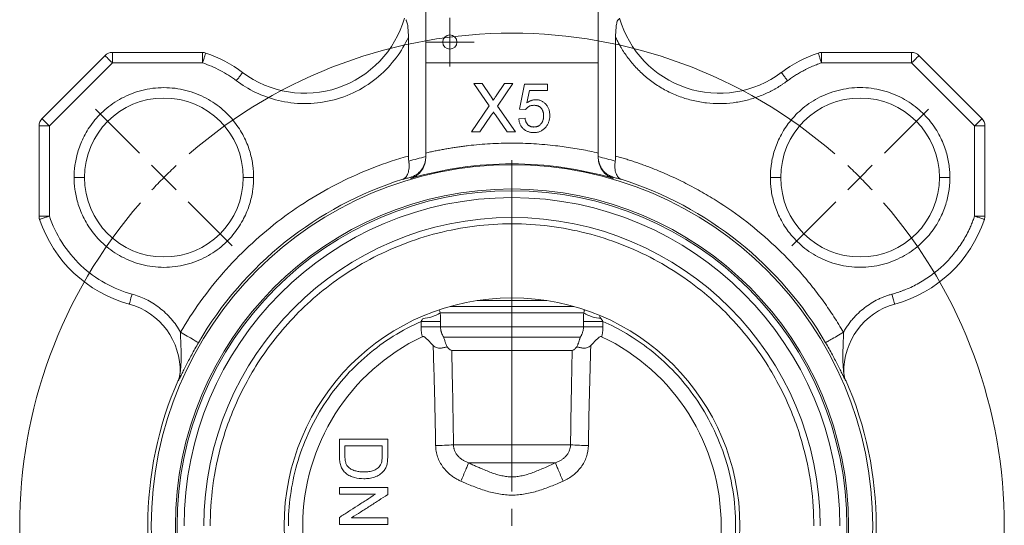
# Model space of a CAD drawing. Header units: millimetres. Extents: x -1 to 774, y -144 to 719.
# Tile 11 of 38: x 94 to 236, y 306 to 380. Entities that reach past the tile are written whole.
import ezdxf

# ---------------------------------------------------------------- set-up
doc = ezdxf.new("R2010")
doc.units = ezdxf.units.MM

# ---------------------------------------------------------------- blocks, each defined once
blk = doc.blocks.new('SW_CENTERMARKSYMBOL_1')
at = {"color": 0, "linetype": 'Continuous', "lineweight": 0}
for p, q in [((0, 2.5), (0, 3.525)), ((0, 0), (0, 2.5)), ((-2.5, 0), (-3.525, 0)), ((0, 0), (-2.5, 0)), ((0, 0), (0, -2.5)), ((0, 0), (2.5, 0)), ((2.5, 0), (3.525, 0)), ((0, -2.5), (0, -3.525))]:
    blk.add_line(p, q, dxfattribs=at)
blk = doc.blocks.new('SW_CENTERMARKSYMBOL_2')
at = {"color": 0, "linetype": 'Continuous', "lineweight": 0}
for p, q in [((-3.54, 3.54), (-9.9, 9.9)), ((104.37, 3.54), (110.73, 9.9)), ((0, 0), (-1.77, 1.77)), ((50.42, -45.42), (50.42, 2.5)), ((100.83, 0), (102.6, 1.77)), ((0, 0), (1.77, -1.77)), ((100.83, 0), (99.07, -1.77)), ((3.54, -3.54), (9.9, -9.9)), ((97.3, -3.54), (90.93, -9.9)), ((50.42, -50.42), (50.42, -47.92))]:
    blk.add_line(p, q, dxfattribs=at)
for start, end in [(49.0179, 130.9821), (132.991, 135), (45, 47.009), (135, 137.009), (42.991, 45), (139.0179, 220.9821), (319.0179, 40.9821)]:
    blk.add_arc((50.42, -50.42), 71.3, start, end, dxfattribs=at)

msp = doc.modelspace()

# ---------------------------------------------------------------- linework, layer by layer
at = {"color": 7, "linetype": 'Continuous', "lineweight": 15}
for p, q in [((152.47, 373.29), (152.47, 434.29)), ((177.47, 434.29), (177.47, 373.29)), ((149.97, 359.81), (149.97, 377.02)), ((179.97, 377.02), (179.97, 359.81)), ((96.91, 365.23), (106.03, 374.35)), ((107.09, 373.29), (107.09, 374.79)), ((107.09, 374.79), (120.14, 374.79)), ((120.14, 374.79), (120.14, 373.29)), ((209.8, 373.29), (209.8, 374.79)), ((209.8, 374.79), (222.85, 374.79)), ((222.85, 374.79), (222.85, 373.29)), ((223.91, 374.35), (233.03, 365.23)), ((97.97, 364.17), (107.09, 373.29)), ((107.09, 373.29), (120.14, 373.29)), ((177.47, 373.29), (152.47, 373.29)), ((152.47, 373.29), (152.47, 360.24)), ((177.47, 360.24), (177.47, 373.29)), ((222.85, 373.29), (209.8, 373.29)), ((231.97, 364.17), (222.85, 373.29)), ((159.45, 370.29), (160.64, 370.29)), ((161.68, 367.05), (159.45, 370.29)), ((160.64, 370.29), (161.86, 368.51)), ((162.68, 368.51), (163.9, 370.29)), ((165.1, 370.29), (162.88, 367.04)), ((163.9, 370.29), (165.1, 370.29)), ((166.05, 366.61), (166.77, 370.2)), ((166.77, 370.2), (170.09, 370.2)), ((170.09, 370.2), (170.09, 369.3)), ((167.5, 369.3), (167.14, 367.49)), ((170.09, 369.3), (167.5, 369.3)), ((159.09, 363.29), (161.68, 367.05)), ((162.88, 367.04), (165.46, 363.29)), ((166.95, 366.52), (166.05, 366.61)), ((161.95, 365.7), (160.3, 363.29)), ((164.27, 363.29), (162.57, 365.76)), ((165.96, 365.17), (166.86, 365.26)), ((96.47, 364.17), (97.97, 364.17)), ((96.47, 351.11), (96.47, 364.17)), ((97.97, 351.11), (97.97, 364.17)), ((231.97, 351.11), (231.97, 364.17)), ((231.97, 364.17), (233.47, 364.17)), ((233.47, 364.17), (233.47, 351.11)), ((160.3, 363.29), (159.09, 363.29)), ((165.46, 363.29), (164.27, 363.29)), ((150.31, 356.58), (150.31, 356.74)), ((179.63, 356.74), (179.63, 356.58)), ((97.97, 351.11), (96.47, 351.11)), ((233.47, 351.11), (231.97, 351.11)), ((169.97, 338.91), (159.97, 338.91)), ((154.58, 337.11), (175.37, 337.11)), ((151.8, 335.88), (151.8, 335.09)), ((154.62, 335.88), (151.8, 335.88)), ((154.62, 335.09), (154.62, 335.88)), ((175.32, 335.88), (175.32, 335.09)), ((178.14, 335.88), (175.32, 335.88)), ((178.14, 335.09), (178.14, 335.88)), ((151.8, 335.09), (154.62, 335.09)), ((175.32, 335.09), (154.62, 335.09)), ((155.08, 333.59), (174.86, 333.59)), ((173.69, 331.69), (156.25, 331.69)), ((116.9, 328.42), (116.9, 328.38)), ((213.04, 328.38), (213.04, 328.42)), ((173.45, 318.02), (156.5, 318.02)), ((158.68, 315.42), (171.26, 315.42)), ((139.97, 311.86), (139.97, 310.88)), ((146.97, 310.82), (146.97, 311.86)), ((139.97, 307.52), (139.97, 306.48)), ((146.97, 306.48), (146.97, 307.47))]:
    msp.add_line(p, q, dxfattribs=at)
at = {"color": 8, "linetype": 'Continuous', "lineweight": 15}
for p, q in [((156.04, 338.06), (173.9, 338.06)), ((177.64, 336.6), (177.86, 336.32))]:
    msp.add_line(p, q, dxfattribs=at)
at = {"color": 7, "linetype": 'Continuous', "lineweight": 15, "flags": 128}
for points in [[(106.03, 374.35), (106.05, 374.33), (106.11, 374.27), (106.21, 374.17), (106.34, 374.04), (106.5, 373.88), (106.69, 373.69), (106.89, 373.49), (107.09, 373.29)], [(222.85, 373.29), (223.06, 373.49), (223.26, 373.69), (223.44, 373.88), (223.6, 374.04), (223.73, 374.17), (223.83, 374.27), (223.89, 374.33), (223.91, 374.35)], [(97.97, 364.17), (97.76, 364.37), (97.57, 364.57), (97.38, 364.75), (97.22, 364.92), (97.09, 365.05), (96.99, 365.15), (96.93, 365.21), (96.91, 365.23)], [(233.03, 365.23), (233.01, 365.21), (232.95, 365.15), (232.85, 365.05), (232.72, 364.92), (232.56, 364.75), (232.38, 364.57), (232.18, 364.37), (231.97, 364.17)], [(109.94, 339.82), (109.86, 339.54), (109.79, 339.27), (109.72, 339.02), (109.66, 338.8), (109.61, 338.62), (109.57, 338.49), (109.55, 338.4), (109.54, 338.38)], [(220, 339.82), (220.08, 339.54), (220.15, 339.27), (220.22, 339.02), (220.28, 338.8), (220.33, 338.62), (220.37, 338.49), (220.39, 338.4), (220.4, 338.38)], [(119.56, 332.8), (119.5, 332.83), (119.34, 332.92), (119.1, 333.06), (118.78, 333.25), (118.39, 333.48), (117.94, 333.74), (117.46, 334.02), (116.96, 334.31)]]:
    msp.add_lwpolyline(points, dxfattribs=at)
at = {"color": 7, "linetype": 'Continuous', "lineweight": 15}
for centre, radius in [((155.97, 376.29), 1.03), ((164.97, 306.29), 52.25), ((164.97, 306.29), 48.75), ((164.97, 306.29), 48.5), ((164.97, 306.29), 33)]:
    msp.add_circle(centre, radius, dxfattribs=at)
for centre, radius, start, end in [((134.97, 383.89), 15, 233.0949, 344.0657), ((194.97, 383.89), 15, 195.9343, 306.9051), ((107.09, 373.29), 1.5, 90, 135), ((120.14, 373.29), 1.5, 71.3727, 90), ((114.55, 356.7), 19, 53.0949, 71.3727), ((215.39, 356.7), 19, 108.6273, 126.9051), ((209.8, 373.29), 1.5, 90, 108.6273), ((222.85, 373.29), 1.5, 45, 90), ((114.55, 356.7), 11.5, 0, 180), ((215.39, 356.7), 11.5, 0, 180), ((97.97, 364.17), 1.5, 135, 180), ((231.97, 364.17), 1.5, 0, 45), ((164.97, 306.29), 52.38, 73.7471, 106.2529), ((114.55, 356.7), 11.5, 180, 0), ((215.39, 356.7), 11.5, 180, 0), ((164.97, 306.29), 52.59, 107.5184, 149.7287), ((164.97, 306.29), 52.59, 30.2713, 72.4816), ((164.97, 306.29), 47.5, 0, 180), ((97.97, 351.11), 1.5, 180, 198.6273), ((164.97, 306.29), 44.63, 0, 180), ((231.97, 351.11), 1.5, 341.3727, 360), ((114.55, 356.7), 19, 198.6273, 254.7113), ((215.39, 356.7), 19, 285.2887, 341.3727), ((106.91, 328.73), 10, 358.0186, 74.7113), ((223.04, 328.73), 10, 105.2887, 181.9814), ((151.81, 341.52), 5.21, 273.0208, 302.106), ((178.14, 341.52), 5.21, 237.894, 266.9792), ((164.97, 306.29), 30.3, 115.3779, 244.6221), ((164.97, 306.29), 30.3, 295.3779, 64.6221), ((113.91, 328.49), 2.99, 336.4323, 358.0173), ((164.97, 306.29), 52.75, 156.3419, 203.6581), ((164.97, 306.29), 52.75, 336.3419, 23.6581), ((153.36, 368.21), 50.29, 270.6271, 273.576), ((176.58, 368.21), 50.29, 266.4239, 269.373)]:
    msp.add_arc(centre, radius, start, end, dxfattribs=at)
for points, knots in [([(149.97, 377.02), (149.97, 377.47), (149.95, 377.92), (149.88, 378.59), (149.85, 378.81), (149.78, 379.13), (149.75, 379.23), (149.68, 379.41), (149.64, 379.49), (149.59, 379.53)], [0, 0, 0, 0, 0.5, 0.5, 0.75, 0.75, 0.875, 0.875, 1, 1, 1, 1]), ([(180.36, 379.53), (180.3, 379.49), (180.26, 379.41), (180.19, 379.22), (180.16, 379.12), (180.09, 378.81), (180.06, 378.59), (179.99, 377.92), (179.97, 377.47), (179.97, 377.02)], [0, 0, 0, 0, 0.125, 0.125, 0.25, 0.25, 0.5, 0.5, 1, 1, 1, 1]), ([(180.55, 379.77), (180.55, 379.77), (180.55, 379.75), (180.55, 379.72), (180.53, 379.69), (180.5, 379.65), (180.45, 379.6), (180.39, 379.55), (180.36, 379.53)], [0, 0, 0, 0, 0.110063, 0.250064, 0.416898, 0.499965, 0.770614, 1, 1, 1, 1]), ([(149.97, 377.02), (149.51, 376.01), (148.92, 374.99), (147.48, 373.07), (146.63, 372.15), (144.69, 370.5), (143.6, 369.77), (141.26, 368.58), (140.01, 368.12), (137.45, 367.53), (136.14, 367.38), (133.58, 367.4), (132.32, 367.56), (129.96, 368.12), (128.85, 368.53), (126.81, 369.51), (125.89, 370.08), (125.06, 370.7)], [0, 0, 0, 0, 0.125, 0.125, 0.25, 0.25, 0.375, 0.375, 0.5, 0.5, 0.625, 0.625, 0.75, 0.75, 0.875, 0.875, 1, 1, 1, 1]), ([(204.88, 370.7), (204.77, 370.62), (204.55, 370.46), (204.22, 370.23), (203.88, 370), (203.54, 369.79), (203.19, 369.58), (202.84, 369.39), (202.48, 369.2), (201.98, 368.95), (201.33, 368.66), (200.51, 368.34), (199.67, 368.07), (198.5, 367.75), (196.97, 367.48), (195.07, 367.35), (193.14, 367.45), (191.2, 367.79), (189.31, 368.35), (187.5, 369.14), (185.81, 370.12), (184.27, 371.28), (183.13, 372.38), (182.3, 373.3), (181.74, 374.02), (181.23, 374.75), (180.81, 375.41), (180.48, 376), (180.21, 376.5), (180.05, 376.85), (179.97, 377.02)], [0, 0, 0, 0, 0.01378, 0.027536, 0.041276, 0.055009, 0.068741, 0.082483, 0.096242, 0.110026, 0.139361, 0.168714, 0.199164, 0.229632, 0.292505, 0.35704, 0.422863, 0.489547, 0.556631, 0.623637, 0.690091, 0.75554, 0.819573, 0.850707, 0.881859, 0.911959, 0.942076, 0.961384, 0.980684, 1, 1, 1, 1]), ([(120.14, 373.29), (120.2, 373.45), (120.26, 373.64), (120.38, 373.99), (120.44, 374.15), (120.53, 374.43), (120.57, 374.54), (120.61, 374.68), (120.62, 374.71), (120.62, 374.71)], [0, 0, 0, 0, 0.25, 0.25, 0.5, 0.5, 0.75, 0.75, 1, 1, 1, 1]), ([(209.32, 374.71), (209.32, 374.71), (209.33, 374.68), (209.38, 374.54), (209.41, 374.43), (209.51, 374.15), (209.56, 373.99), (209.68, 373.64), (209.74, 373.45), (209.8, 373.29)], [0, 0, 0, 0, 0.25, 0.25, 0.5, 0.5, 0.75, 0.75, 1, 1, 1, 1]), ([(125.06, 370.7), (124.32, 371.25), (123.53, 371.75), (121.88, 372.62), (121.02, 372.99), (120.14, 373.29)], [0, 0, 0, 0, 0.5, 0.5, 1, 1, 1, 1]), ([(209.8, 373.29), (209.67, 373.24), (209.42, 373.16), (209.05, 373.02), (208.68, 372.87), (208.31, 372.71), (207.95, 372.55), (207.59, 372.37), (207.15, 372.14), (206.62, 371.86), (206.03, 371.49), (205.44, 371.11), (205.07, 370.83), (204.88, 370.7)], [0, 0, 0, 0, 0.0715119, 0.1429347, 0.2143055, 0.2856613, 0.3570394, 0.4284769, 0.500011, 0.6250909, 0.7499829, 0.8748862, 1, 1, 1, 1]), ([(125.06, 370.7), (125.17, 370.84), (125.28, 370.99), (125.51, 371.29), (125.61, 371.43), (125.79, 371.66), (125.86, 371.75), (125.94, 371.87), (125.96, 371.9), (125.96, 371.9)], [0, 0, 0, 0, 0.25, 0.25, 0.5, 0.5, 0.75, 0.75, 1, 1, 1, 1]), ([(203.98, 371.9), (203.98, 371.9), (204, 371.87), (204.09, 371.75), (204.15, 371.66), (204.33, 371.43), (204.44, 371.29), (204.66, 370.99), (204.77, 370.84), (204.88, 370.7)], [0, 0, 0, 0, 0.25, 0.25, 0.5, 0.5, 0.75, 0.75, 1, 1, 1, 1]), ([(101.55, 356.7), (101.55, 357.25), (101.59, 357.82), (101.75, 359.04), (101.88, 359.68), (102.27, 361.01), (102.53, 361.7), (103.21, 363.1), (103.63, 363.81), (104.67, 365.2), (105.29, 365.87), (106.72, 367.12), (107.54, 367.69), (109.34, 368.65), (110.32, 369.04), (112.39, 369.57), (113.47, 369.7), (115.64, 369.7), (116.72, 369.57), (118.79, 369.04), (119.77, 368.65), (121.57, 367.69), (122.39, 367.12), (123.82, 365.87), (124.43, 365.2), (125.47, 363.81), (125.9, 363.1), (126.58, 361.7), (126.84, 361.01), (127.23, 359.68), (127.36, 359.04), (127.52, 357.82), (127.55, 357.25), (127.55, 356.7)], [0, 0, 0, 0, 0.0625, 0.0625, 0.125, 0.125, 0.1875, 0.1875, 0.25, 0.25, 0.3125, 0.3125, 0.375, 0.375, 0.4375, 0.4375, 0.5, 0.5, 0.5625, 0.5625, 0.625, 0.625, 0.6875, 0.6875, 0.75, 0.75, 0.8125, 0.8125, 0.875, 0.875, 0.9375, 0.9375, 1, 1, 1, 1]), ([(202.39, 356.7), (202.39, 356.82), (202.39, 357.05), (202.41, 357.4), (202.43, 357.74), (202.46, 358.09), (202.53, 358.64), (202.66, 359.4), (202.91, 360.39), (203.25, 361.39), (203.87, 362.82), (204.97, 364.62), (206.49, 366.26), (207.98, 367.42), (209.27, 368.21), (210.68, 368.85), (212.19, 369.34), (213.77, 369.64), (215.39, 369.74), (217.01, 369.64), (218.59, 369.34), (220.1, 368.85), (221.51, 368.21), (222.79, 367.42), (224.29, 366.26), (225.81, 364.62), (226.91, 362.82), (227.53, 361.39), (227.87, 360.39), (228.12, 359.4), (228.26, 358.56), (228.34, 357.86), (228.38, 357.28), (228.39, 356.9), (228.39, 356.7)], [0, 0, 0, 0, 0.008486, 0.016964, 0.02544, 0.03392, 0.04241, 0.066394, 0.090391, 0.117422, 0.144466, 0.204869, 0.271564, 0.30715, 0.344022, 0.38199, 0.420825, 0.46026, 0.500001, 0.539743, 0.579177, 0.618012, 0.65598, 0.692852, 0.728438, 0.795133, 0.855536, 0.882568, 0.909612, 0.933596, 0.957593, 0.97173, 0.985857, 1, 1, 1, 1]), ([(161.86, 368.51), (161.89, 368.47), (161.95, 368.39), (162.02, 368.27), (162.09, 368.16), (162.14, 368.07), (162.18, 368), (162.21, 367.94), (162.22, 367.89), (162.22, 367.86), (162.22, 367.85)], [0, 0, 0, 0, 0.209538, 0.393206, 0.554151, 0.689382, 0.80228, 0.889952, 0.956059, 1, 1, 1, 1]), ([(162.22, 367.85), (162.25, 367.89), (162.32, 367.99), (162.42, 368.14), (162.55, 368.32), (162.63, 368.45), (162.68, 368.51)], [0, 0, 0, 0, 0.195959, 0.429465, 0.696675, 1, 1, 1, 1]), ([(167.14, 367.49), (167.19, 367.52), (167.29, 367.6), (167.44, 367.69), (167.6, 367.77), (167.75, 367.84), (167.91, 367.89), (168.07, 367.93), (168.23, 367.95), (168.34, 367.95), (168.39, 367.95)], [0, 0, 0, 0, 0.136729, 0.268515, 0.395529, 0.52, 0.640496, 0.761236, 0.880107, 1, 1, 1, 1]), ([(168.39, 367.95), (168.46, 367.95), (168.6, 367.95), (168.81, 367.92), (169, 367.87), (169.19, 367.8), (169.37, 367.71), (169.54, 367.6), (169.7, 367.47), (169.85, 367.32), (169.99, 367.16), (170.12, 366.98), (170.22, 366.79), (170.3, 366.59), (170.37, 366.38), (170.41, 366.16), (170.44, 365.93), (170.44, 365.77), (170.45, 365.69)], [0, 0, 0, 0, 0.061997, 0.122088, 0.181375, 0.239508, 0.297836, 0.35688, 0.417282, 0.47964, 0.5425, 0.604962, 0.666991, 0.730216, 0.794173, 0.860458, 0.928578, 1, 1, 1, 1]), ([(168.14, 367.15), (168.07, 367.14), (167.94, 367.14), (167.75, 367.11), (167.57, 367.05), (167.42, 366.97), (167.28, 366.88), (167.15, 366.77), (167.04, 366.65), (166.98, 366.56), (166.95, 366.52)], [0, 0, 0, 0, 0.14786, 0.283561, 0.412369, 0.534236, 0.652692, 0.768663, 0.883652, 1, 1, 1, 1]), ([(169.55, 365.63), (169.55, 365.69), (169.55, 365.8), (169.53, 365.96), (169.5, 366.12), (169.46, 366.26), (169.41, 366.39), (169.35, 366.52), (169.28, 366.63), (169.2, 366.74), (169.1, 366.84), (169, 366.92), (168.88, 366.99), (168.75, 367.05), (168.62, 367.09), (168.47, 367.12), (168.31, 367.14), (168.2, 367.14), (168.14, 367.15)], [0, 0, 0, 0, 0.072866, 0.141887, 0.207453, 0.270438, 0.331641, 0.390108, 0.448069, 0.505503, 0.562488, 0.619084, 0.676416, 0.735452, 0.796241, 0.860406, 0.928305, 1, 1, 1, 1]), ([(161.95, 365.7), (161.97, 365.72), (162.01, 365.79), (162.09, 365.9), (162.18, 366.03), (162.24, 366.12), (162.28, 366.18)], [0, 0, 0, 0, 0.174779, 0.398246, 0.673111, 1, 1, 1, 1]), ([(162.28, 366.18), (162.33, 366.11), (162.42, 365.97), (162.52, 365.83), (162.57, 365.76)], [0, 0, 0, 0, 0.494218, 1, 1, 1, 1]), ([(168.13, 363.2), (168.06, 363.2), (167.91, 363.2), (167.7, 363.23), (167.49, 363.27), (167.3, 363.33), (167.11, 363.4), (166.94, 363.5), (166.77, 363.61), (166.62, 363.73), (166.49, 363.88), (166.36, 364.03), (166.25, 364.19), (166.16, 364.37), (166.09, 364.55), (166.03, 364.75), (165.98, 364.96), (165.97, 365.1), (165.96, 365.17)], [0, 0, 0, 0, 0.069298, 0.135561, 0.199671, 0.261716, 0.322662, 0.382907, 0.443032, 0.503501, 0.563724, 0.62398, 0.683629, 0.743848, 0.805192, 0.867649, 0.932778, 1, 1, 1, 1]), ([(166.86, 365.26), (166.87, 365.21), (166.88, 365.11), (166.92, 364.97), (166.96, 364.84), (167.01, 364.71), (167.06, 364.6), (167.13, 364.5), (167.2, 364.4), (167.27, 364.32), (167.36, 364.24), (167.45, 364.18), (167.55, 364.13), (167.66, 364.08), (167.77, 364.05), (167.89, 364.02), (168.01, 364.01), (168.1, 364.01), (168.14, 364)], [0, 0, 0, 0, 0.077361, 0.15048, 0.219977, 0.286681, 0.349678, 0.41068, 0.469427, 0.526756, 0.583142, 0.638824, 0.695263, 0.752696, 0.810849, 0.871356, 0.934436, 1, 1, 1, 1]), ([(168.14, 364), (168.19, 364.01), (168.3, 364.01), (168.45, 364.03), (168.59, 364.07), (168.73, 364.11), (168.85, 364.18), (168.97, 364.25), (169.08, 364.34), (169.17, 364.45), (169.26, 364.57), (169.34, 364.69), (169.4, 364.83), (169.46, 364.97), (169.5, 365.12), (169.53, 365.29), (169.55, 365.46), (169.55, 365.57), (169.55, 365.63)], [0, 0, 0, 0, 0.065801, 0.128677, 0.188676, 0.247598, 0.304849, 0.361786, 0.419523, 0.478682, 0.53877, 0.598799, 0.660184, 0.722952, 0.787993, 0.855404, 0.926153, 1, 1, 1, 1]), ([(170.45, 365.69), (170.44, 365.61), (170.44, 365.46), (170.42, 365.23), (170.37, 365.01), (170.32, 364.8), (170.24, 364.6), (170.15, 364.41), (170.04, 364.22), (169.95, 364.1), (169.91, 364.05)], [0, 0, 0, 0, 0.132462, 0.26165, 0.387547, 0.510782, 0.632675, 0.75466, 0.876523, 1, 1, 1, 1]), ([(169.91, 364.05), (169.86, 363.98), (169.75, 363.85), (169.56, 363.67), (169.36, 363.53), (169.14, 363.41), (168.91, 363.31), (168.66, 363.25), (168.4, 363.2), (168.22, 363.2), (168.13, 363.2)], [0, 0, 0, 0, 0.127893, 0.251579, 0.372793, 0.492778, 0.61359, 0.737809, 0.86618, 1, 1, 1, 1]), ([(152.47, 360.24), (152.7, 360.29), (153.15, 360.39), (153.84, 360.54), (154.52, 360.67), (155.21, 360.8), (155.89, 360.92), (156.58, 361.03), (157.27, 361.13), (157.97, 361.23), (159.48, 361.41), (161.81, 361.61), (164.97, 361.7), (168.13, 361.61), (170.65, 361.39), (172.53, 361.15), (173.77, 360.97), (175.01, 360.76), (176.24, 360.52), (177.06, 360.33), (177.47, 360.24)], [0, 0, 0, 0, 0.027708, 0.055401, 0.083083, 0.11076, 0.138434, 0.166112, 0.193796, 0.221492, 0.249205, 0.374592, 0.500002, 0.62539, 0.750799, 0.800662, 0.850487, 0.900302, 0.950131, 1, 1, 1, 1]), ([(116.96, 334.31), (118.72, 337.31), (120.78, 340.2), (125.49, 345.58), (128.13, 348.06), (133.84, 352.48), (136.91, 354.4), (143.3, 357.6), (146.62, 358.87), (149.97, 359.81)], [0, 0, 0, 0, 0.25, 0.25, 0.5, 0.5, 0.75, 0.75, 1, 1, 1, 1]), ([(152.47, 359.64), (152.47, 359.58), (152.47, 359.48), (152.46, 359.32), (152.43, 359.16), (152.4, 358.99), (152.36, 358.83), (152.28, 358.58), (152.13, 358.22), (151.87, 357.81), (151.55, 357.45), (151.24, 357.19), (150.97, 357.02), (150.75, 356.91), (150.54, 356.81), (150.38, 356.76), (150.31, 356.74)], [0, 0, 0, 0, 0.040215, 0.081069, 0.122521, 0.164525, 0.207032, 0.249989, 0.370026, 0.499804, 0.624755, 0.749507, 0.812675, 0.87482, 0.937554, 1, 1, 1, 1]), ([(150.31, 356.58), (150.35, 356.59), (150.44, 356.62), (150.57, 356.67), (150.73, 356.74), (150.91, 356.83), (151.15, 356.99), (151.45, 357.21), (151.77, 357.55), (152.05, 357.94), (152.24, 358.33), (152.36, 358.67), (152.41, 358.92), (152.45, 359.13), (152.47, 359.33), (152.47, 359.46), (152.47, 359.52)], [0, 0, 0, 0, 0.03748, 0.079228, 0.125337, 0.187992, 0.250739, 0.37527, 0.499596, 0.624914, 0.749475, 0.813892, 0.874944, 0.917749, 0.95942, 1, 1, 1, 1]), ([(179.63, 356.74), (179.59, 356.75), (179.5, 356.78), (179.35, 356.84), (179.17, 356.92), (178.98, 357.02), (178.7, 357.2), (178.39, 357.45), (178.06, 357.82), (177.81, 358.22), (177.64, 358.63), (177.54, 358.99), (177.48, 359.31), (177.47, 359.53), (177.47, 359.64)], [0, 0, 0, 0, 0.036198, 0.077883, 0.125242, 0.187414, 0.250637, 0.383691, 0.500378, 0.630127, 0.750167, 0.83557, 0.918974, 1, 1, 1, 1]), ([(177.47, 359.52), (177.47, 359.47), (177.47, 359.38), (177.48, 359.23), (177.5, 359.09), (177.53, 358.9), (177.59, 358.67), (177.7, 358.33), (177.89, 357.94), (178.17, 357.55), (178.5, 357.21), (178.79, 356.99), (179.04, 356.83), (179.24, 356.73), (179.43, 356.64), (179.57, 356.6), (179.63, 356.58)], [0, 0, 0, 0, 0.030339, 0.061283, 0.092855, 0.125071, 0.186122, 0.250539, 0.375099, 0.500416, 0.62474, 0.749271, 0.812017, 0.874671, 0.942188, 1, 1, 1, 1]), ([(179.97, 359.81), (180.21, 359.74), (180.69, 359.6), (181.41, 359.39), (182.13, 359.16), (182.84, 358.92), (183.55, 358.68), (184.26, 358.42), (185.56, 357.93), (187.43, 357.16), (189.86, 356.02), (192.23, 354.76), (195.32, 352.92), (199.02, 350.34), (202.44, 347.41), (205, 344.88), (206.82, 342.91), (208.53, 340.85), (209.86, 339.09), (210.88, 337.64), (211.6, 336.55), (212.31, 335.44), (212.75, 334.68), (212.98, 334.31)], [0, 0, 0, 0, 0.017584, 0.03516, 0.052731, 0.070302, 0.087875, 0.105453, 0.123039, 0.185402, 0.247776, 0.310719, 0.373674, 0.500115, 0.626541, 0.689461, 0.752394, 0.814721, 0.87706, 0.907801, 0.938527, 0.969254, 1, 1, 1, 1]), ([(150.02, 359.06), (150.03, 359.02), (150.04, 358.94), (150.05, 358.81), (150.06, 358.69), (150.07, 358.53), (150.08, 358.33), (150.06, 358.02), (150.01, 357.66), (149.91, 357.29), (149.76, 356.98), (149.62, 356.77), (149.48, 356.64), (149.37, 356.55), (149.26, 356.48), (149.18, 356.45), (149.14, 356.43)], [0, 0, 0, 0, 0.030795, 0.061896, 0.093292, 0.124969, 0.186619, 0.250124, 0.374935, 0.500233, 0.624963, 0.750252, 0.812708, 0.874971, 0.942736, 1, 1, 1, 1]), ([(180.8, 356.43), (180.78, 356.44), (180.73, 356.46), (180.65, 356.5), (180.56, 356.56), (180.46, 356.64), (180.33, 356.77), (180.18, 356.98), (180.03, 357.29), (179.93, 357.66), (179.88, 358.02), (179.87, 358.33), (179.87, 358.57), (179.89, 358.81), (179.91, 358.98), (179.92, 359.06)], [0, 0, 0, 0, 0.037037, 0.07867, 0.125045, 0.187309, 0.249767, 0.375059, 0.499792, 0.625092, 0.749906, 0.813413, 0.875064, 0.938121, 1, 1, 1, 1]), ([(127.55, 356.7), (127.55, 356.16), (127.52, 355.59), (127.36, 354.37), (127.23, 353.73), (126.84, 352.4), (126.58, 351.71), (125.9, 350.31), (125.47, 349.6), (124.43, 348.21), (123.82, 347.53), (122.39, 346.28), (121.57, 345.71), (119.77, 344.75), (118.79, 344.37), (116.72, 343.84), (115.64, 343.7), (113.47, 343.7), (112.39, 343.84), (110.32, 344.37), (109.34, 344.75), (107.54, 345.71), (106.72, 346.28), (105.29, 347.53), (104.67, 348.21), (103.63, 349.6), (103.21, 350.31), (102.53, 351.71), (102.27, 352.4), (101.88, 353.73), (101.75, 354.37), (101.59, 355.59), (101.55, 356.16), (101.55, 356.7)], [0, 0, 0, 0, 0.0625, 0.0625, 0.125, 0.125, 0.1875, 0.1875, 0.25, 0.25, 0.3125, 0.3125, 0.375, 0.375, 0.4375, 0.4375, 0.5, 0.5, 0.5625, 0.5625, 0.625, 0.625, 0.6875, 0.6875, 0.75, 0.75, 0.8125, 0.8125, 0.875, 0.875, 0.9375, 0.9375, 1, 1, 1, 1]), ([(101.55, 356.7), (101.73, 356.7), (101.92, 356.7), (102.29, 356.7), (102.47, 356.7), (102.76, 356.7), (102.88, 356.7), (103.02, 356.7), (103.05, 356.7), (103.05, 356.7)], [0, 0, 0, 0, 0.25, 0.25, 0.5, 0.5, 0.75, 0.75, 1, 1, 1, 1]), ([(127.55, 356.7), (127.38, 356.7), (127.19, 356.7), (126.82, 356.7), (126.64, 356.7), (126.35, 356.7), (126.23, 356.7), (126.09, 356.7), (126.05, 356.7), (126.05, 356.7)], [0, 0, 0, 0, 0.25, 0.25, 0.5, 0.5, 0.75, 0.75, 1, 1, 1, 1]), ([(149.14, 356.43), (149.33, 356.49), (149.72, 356.59), (150.11, 356.69), (150.31, 356.74)], [0, 0, 0, 0, 0.495129, 1, 1, 1, 1]), ([(179.63, 356.74), (179.83, 356.69), (180.22, 356.59), (180.61, 356.49), (180.8, 356.43)], [0, 0, 0, 0, 0.504878, 1, 1, 1, 1]), ([(228.39, 356.7), (228.39, 356.59), (228.39, 356.36), (228.37, 356.01), (228.35, 355.67), (228.32, 355.32), (228.25, 354.77), (228.12, 354.01), (227.87, 353.02), (227.53, 352.01), (226.91, 350.58), (225.81, 348.78), (224.29, 347.15), (222.79, 345.98), (221.51, 345.2), (220.1, 344.55), (218.59, 344.07), (217.01, 343.77), (215.39, 343.67), (213.77, 343.77), (212.19, 344.07), (210.68, 344.55), (209.27, 345.2), (207.98, 345.98), (206.49, 347.15), (204.97, 348.78), (203.87, 350.58), (203.25, 352.01), (202.91, 353.02), (202.66, 354.01), (202.51, 354.84), (202.44, 355.55), (202.4, 356.13), (202.39, 356.51), (202.39, 356.7)], [0, 0, 0, 0, 0.008486, 0.016964, 0.02544, 0.03392, 0.04241, 0.066394, 0.090391, 0.117422, 0.144466, 0.204869, 0.271564, 0.30715, 0.344022, 0.38199, 0.420825, 0.46026, 0.500001, 0.539743, 0.579177, 0.618012, 0.65598, 0.692852, 0.728438, 0.795133, 0.855536, 0.882568, 0.909612, 0.933596, 0.957593, 0.97173, 0.985857, 1, 1, 1, 1]), ([(203.89, 356.7), (203.89, 356.7), (203.86, 356.7), (203.71, 356.7), (203.6, 356.7), (203.3, 356.7), (203.13, 356.7), (202.76, 356.7), (202.57, 356.7), (202.39, 356.7)], [0, 0, 0, 0, 0.25, 0.25, 0.5, 0.5, 0.75, 0.75, 1, 1, 1, 1]), ([(226.89, 356.7), (226.89, 356.7), (226.92, 356.7), (227.07, 356.7), (227.18, 356.7), (227.47, 356.7), (227.65, 356.7), (228.02, 356.7), (228.21, 356.7), (228.39, 356.7)], [0, 0, 0, 0, 0.25, 0.25, 0.5, 0.5, 0.75, 0.75, 1, 1, 1, 1]), ([(96.55, 350.63), (96.55, 350.63), (96.58, 350.65), (96.72, 350.69), (96.83, 350.73), (97.11, 350.82), (97.27, 350.88), (97.62, 351), (97.8, 351.06), (97.97, 351.11)], [0, 0, 0, 0, 0.25, 0.25, 0.5, 0.5, 0.75, 0.75, 1, 1, 1, 1]), ([(97.97, 351.11), (98.41, 349.81), (99.02, 348.53), (100.55, 346.11), (101.49, 344.97), (103.61, 342.97), (104.79, 342.11), (107.3, 340.71), (108.62, 340.18), (109.94, 339.82)], [0, 0, 0, 0, 0.25, 0.25, 0.5, 0.5, 0.75, 0.75, 1, 1, 1, 1]), ([(220, 339.82), (220.14, 339.86), (220.4, 339.94), (220.8, 340.06), (221.2, 340.19), (221.59, 340.34), (222.18, 340.57), (222.96, 340.91), (223.91, 341.41), (224.83, 341.96), (226.03, 342.78), (227.43, 343.94), (228.67, 345.27), (229.56, 346.42), (230.16, 347.31), (230.71, 348.23), (231.14, 349.07), (231.48, 349.81), (231.74, 350.46), (231.89, 350.9), (231.97, 351.11)], [0, 0, 0, 0, 0.0243571, 0.048696, 0.0730304, 0.0973742, 0.1217412, 0.1839755, 0.2462412, 0.3094355, 0.3726616, 0.5000025, 0.6273435, 0.6905377, 0.7537639, 0.8159982, 0.8782638, 0.9188463, 0.9594037, 1, 1, 1, 1]), ([(231.97, 351.11), (232.14, 351.06), (232.32, 351), (232.67, 350.88), (232.84, 350.82), (233.12, 350.73), (233.22, 350.69), (233.36, 350.65), (233.39, 350.63), (233.39, 350.63)], [0, 0, 0, 0, 0.25, 0.25, 0.5, 0.5, 0.75, 0.75, 1, 1, 1, 1]), ([(208.68, 306.29), (208.68, 308.11), (208.57, 310.04), (208.02, 314.13), (207.58, 316.29), (206.28, 320.76), (205.41, 323.09), (203.11, 327.79), (201.69, 330.18), (198.19, 334.84), (196.12, 337.12), (192.51, 340.27), (191.22, 341.27), (188.5, 343.16), (187.05, 344.05), (184.03, 345.66), (182.45, 346.39), (179.17, 347.66), (177.47, 348.21), (173.99, 349.09), (172.21, 349.43), (168.61, 349.88), (166.79, 350), (163.15, 350), (161.33, 349.88), (157.73, 349.43), (155.95, 349.09), (152.47, 348.21), (150.78, 347.66), (147.5, 346.39), (145.92, 345.66), (142.89, 344.05), (141.45, 343.16), (138.72, 341.27), (137.43, 340.27), (133.83, 337.12), (131.75, 334.84), (128.26, 330.18), (126.83, 327.79), (124.54, 323.09), (123.66, 320.76), (122.36, 316.29), (121.92, 314.13), (121.38, 310.04), (121.26, 308.11), (121.26, 306.29)], [0, 0, 0, 0, 0.0625, 0.0625, 0.125, 0.125, 0.1875, 0.1875, 0.25, 0.25, 0.3125, 0.3125, 0.34375, 0.34375, 0.375, 0.375, 0.40625, 0.40625, 0.4375, 0.4375, 0.46875, 0.46875, 0.5, 0.5, 0.53125, 0.53125, 0.5625, 0.5625, 0.59375, 0.59375, 0.625, 0.625, 0.65625, 0.65625, 0.6875, 0.6875, 0.75, 0.75, 0.8125, 0.8125, 0.875, 0.875, 0.9375, 0.9375, 1, 1, 1, 1]), ([(109.94, 339.82), (110.62, 339.64), (111.3, 339.38), (112.64, 338.73), (113.29, 338.33), (114.52, 337.38), (115.1, 336.84), (116.13, 335.65), (116.58, 335), (116.96, 334.31)], [0, 0, 0, 0, 0.25, 0.25, 0.5, 0.5, 0.75, 0.75, 1, 1, 1, 1]), ([(212.98, 334.31), (213.03, 334.41), (213.14, 334.6), (213.32, 334.89), (213.51, 335.17), (213.7, 335.45), (213.9, 335.72), (214.11, 335.99), (214.51, 336.46), (215.13, 337.11), (216.02, 337.86), (216.96, 338.52), (217.79, 338.98), (218.46, 339.29), (218.97, 339.49), (219.48, 339.67), (219.83, 339.77), (220, 339.82)], [0, 0, 0, 0, 0.03696, 0.073842, 0.110679, 0.147501, 0.184342, 0.221233, 0.258207, 0.386155, 0.514161, 0.638468, 0.762834, 0.822182, 0.881403, 0.940631, 1, 1, 1, 1]), ([(154.58, 337.11), (154.58, 337.04), (154.59, 336.91), (154.6, 336.71), (154.61, 336.51), (154.62, 336.3), (154.62, 336.09), (154.62, 335.95), (154.62, 335.88)], [0, 0, 0, 0, 0.163127, 0.327324, 0.492855, 0.659979, 0.828946, 1, 1, 1, 1]), ([(132.58, 306.29), (132.58, 307.73), (132.68, 309.21), (133.09, 312.19), (133.4, 313.69), (134.25, 316.68), (134.79, 318.16), (136.09, 321.04), (136.86, 322.45), (138.58, 325.14), (139.55, 326.43), (141.66, 328.83), (142.79, 329.95), (145.2, 331.99), (146.47, 332.92), (149.09, 334.56), (150.44, 335.27), (151.8, 335.88)], [0, 0, 0, 0, 0.125, 0.125, 0.25, 0.25, 0.375, 0.375, 0.5, 0.5, 0.625, 0.625, 0.75, 0.75, 0.875, 0.875, 1, 1, 1, 1]), ([(151.8, 335.88), (151.86, 335.96), (151.96, 336.1), (152.04, 336.25), (152.08, 336.32)], [0, 0, 0, 0, 0.541633, 1, 1, 1, 1]), ([(177.86, 336.32), (177.88, 336.28), (177.92, 336.21), (177.98, 336.11), (178.06, 336), (178.11, 335.92), (178.14, 335.88)], [0, 0, 0, 0, 0.218221, 0.457475, 0.718007, 1, 1, 1, 1]), ([(178.14, 335.88), (179.27, 335.38), (180.41, 334.79), (182.68, 333.44), (183.82, 332.67), (186.05, 330.92), (187.15, 329.94), (189.25, 327.79), (190.25, 326.6), (192.11, 324.04), (192.97, 322.65), (194.5, 319.71), (195.16, 318.16), (196.24, 314.92), (196.66, 313.23), (197.22, 309.79), (197.36, 308.04), (197.36, 304.53), (197.22, 302.78), (196.66, 299.34), (196.24, 297.66), (195.16, 294.42), (194.5, 292.86), (192.97, 289.92), (192.11, 288.54), (190.25, 285.97), (189.25, 284.79), (187.15, 282.63), (186.05, 281.65), (183.82, 279.91), (182.68, 279.14), (180.41, 277.78), (179.27, 277.19), (178.14, 276.69)], [0, 0, 0, 0, 0.0625, 0.0625, 0.125, 0.125, 0.1875, 0.1875, 0.25, 0.25, 0.3125, 0.3125, 0.375, 0.375, 0.4375, 0.4375, 0.5, 0.5, 0.5625, 0.5625, 0.625, 0.625, 0.6875, 0.6875, 0.75, 0.75, 0.8125, 0.8125, 0.875, 0.875, 0.9375, 0.9375, 1, 1, 1, 1]), ([(116.9, 328.38), (116.9, 328.38), (116.9, 328.38), (116.9, 328.38), (116.91, 328.39), (116.91, 328.42), (116.92, 328.48), (116.94, 328.6), (116.96, 328.78), (116.98, 329.02), (117.01, 329.33), (117.03, 329.7), (117.05, 330.08), (117.06, 330.59), (117.06, 331.22), (117.04, 331.98), (117.01, 332.63), (116.99, 333.14), (116.97, 333.54), (116.97, 333.92), (116.97, 334.18), (116.96, 334.31)], [0, 0, 0, 0, 0.005224, 0.010432, 0.015898, 0.023255, 0.031745, 0.063153, 0.090931, 0.125714, 0.188325, 0.250854, 0.313271, 0.375644, 0.500394, 0.625295, 0.750228, 0.814911, 0.874977, 0.940125, 1, 1, 1, 1]), ([(151.99, 333.66), (151.97, 333.74), (151.93, 333.9), (151.88, 334.13), (151.85, 334.37), (151.82, 334.61), (151.8, 334.85), (151.8, 335.01), (151.8, 335.09)], [0, 0, 0, 0, 0.167325, 0.333983, 0.500277, 0.666508, 0.832982, 1, 1, 1, 1]), ([(153.56, 332.4), (153.3, 332.63), (153.07, 332.89), (152.71, 333.27), (152.59, 333.4), (152.39, 333.56), (152.32, 333.62), (152.2, 333.67), (152.16, 333.68), (152.07, 333.69), (152.03, 333.68), (151.99, 333.66)], [0, 0, 0, 0, 0.5, 0.5, 0.75, 0.75, 0.875, 0.875, 0.9375, 0.9375, 1, 1, 1, 1]), ([(154.62, 335.09), (154.62, 335.04), (154.63, 334.93), (154.64, 334.77), (154.67, 334.62), (154.7, 334.46), (154.75, 334.27), (154.83, 334.06), (154.94, 333.82), (155.04, 333.67), (155.08, 333.59)], [0, 0, 0, 0, 0.099539, 0.199175, 0.298853, 0.398522, 0.498129, 0.665213, 0.832564, 1, 1, 1, 1]), ([(174.86, 333.59), (174.89, 333.64), (174.94, 333.72), (175.02, 333.86), (175.09, 334.01), (175.15, 334.15), (175.21, 334.34), (175.27, 334.56), (175.31, 334.82), (175.32, 335), (175.32, 335.09)], [0, 0, 0, 0, 0.099812, 0.199618, 0.299383, 0.399067, 0.498629, 0.665759, 0.832966, 1, 1, 1, 1]), ([(175.32, 335.09), (175.42, 335.09), (175.56, 335.09), (175.93, 335.09), (176.16, 335.09), (176.68, 335.09), (176.96, 335.09), (177.55, 335.09), (177.85, 335.09), (178.14, 335.09)], [0, 0, 0, 0, 0.25, 0.25, 0.5, 0.5, 0.75, 0.75, 1, 1, 1, 1]), ([(176.38, 332.4), (176.64, 332.63), (176.88, 332.89), (177.23, 333.27), (177.35, 333.4), (177.55, 333.56), (177.62, 333.62), (177.74, 333.67), (177.79, 333.68), (177.87, 333.69), (177.92, 333.68), (177.96, 333.66)], [0, 0, 0, 0, 0.5, 0.5, 0.75, 0.75, 0.875, 0.875, 0.9375, 0.9375, 1, 1, 1, 1]), ([(178.14, 335.09), (178.14, 335.01), (178.14, 334.85), (178.12, 334.61), (178.1, 334.37), (178.06, 334.13), (178.02, 333.9), (177.98, 333.74), (177.96, 333.66)], [0, 0, 0, 0, 0.1670082, 0.3334759, 0.4997054, 0.6660007, 0.8326651, 1, 1, 1, 1]), ([(210.39, 332.8), (210.39, 332.8), (210.46, 332.84), (210.72, 332.99), (210.91, 333.1), (211.42, 333.4), (211.72, 333.57), (212.35, 333.94), (212.68, 334.13), (212.98, 334.31)], [0, 0, 0, 0, 0.25, 0.25, 0.5, 0.5, 0.75, 0.75, 1, 1, 1, 1]), ([(212.98, 334.31), (212.98, 334.23), (212.98, 334.06), (212.97, 333.8), (212.97, 333.49), (212.95, 333.14), (212.93, 332.63), (212.91, 331.98), (212.89, 331.22), (212.88, 330.58), (212.89, 330.08), (212.91, 329.7), (212.93, 329.33), (212.97, 328.96), (213, 328.66), (213.02, 328.47), (213.04, 328.4), (213.04, 328.38), (213.04, 328.38), (213.04, 328.38), (213.04, 328.38)], [0, 0, 0, 0, 0.039383, 0.081152, 0.125236, 0.185304, 0.249989, 0.374807, 0.499815, 0.624884, 0.687428, 0.749945, 0.812479, 0.875041, 0.937555, 0.968736, 0.98009, 0.989547, 0.994761, 1, 1, 1, 1]), ([(119.56, 332.8), (119.21, 332.21), (118.89, 331.63), (118.43, 330.78), (118.28, 330.5), (118, 329.97), (117.86, 329.71), (117.6, 329.2), (117.48, 328.95), (117.25, 328.48), (117.14, 328.26), (116.94, 327.84), (116.84, 327.65), (116.74, 327.44), (116.71, 327.38), (116.67, 327.3), (116.65, 327.28), (116.65, 327.29)], [0, 0, 0, 0, 0.25, 0.25, 0.375, 0.375, 0.5, 0.5, 0.625, 0.625, 0.75, 0.75, 0.875, 0.875, 0.9375, 0.9375, 1, 1, 1, 1]), ([(153.91, 317.92), (153.9, 318.53), (153.88, 319.73), (153.83, 322.15), (153.78, 324.54), (153.72, 326.95), (153.67, 328.74), (153.61, 330.57), (153.58, 331.78), (153.56, 332.4)], [0, 0, 0, 0, 0.1250052, 0.250008, 0.5000164, 0.621028, 0.7500095, 0.871291, 1, 1, 1, 1]), ([(155.57, 332.21), (155.43, 332.16), (155.28, 332.12), (154.96, 332.05), (154.79, 332.02), (154.42, 332.01), (154.23, 332.03), (153.96, 332.13), (153.87, 332.17), (153.71, 332.27), (153.63, 332.33), (153.56, 332.4)], [0, 0, 0, 0, 0.25, 0.25, 0.5, 0.5, 0.75, 0.75, 0.875, 0.875, 1, 1, 1, 1]), ([(155.08, 333.59), (155.11, 333.51), (155.15, 333.36), (155.22, 333.13), (155.31, 332.87), (155.43, 332.56), (155.52, 332.32), (155.57, 332.21)], [0, 0, 0, 0, 0.176607, 0.343227, 0.500038, 0.757007, 1, 1, 1, 1]), ([(174.37, 332.21), (174.4, 332.27), (174.45, 332.39), (174.54, 332.63), (174.65, 332.91), (174.73, 333.17), (174.8, 333.4), (174.84, 333.51), (174.86, 333.59)], [0, 0, 0, 0, 0.133261, 0.250313, 0.500026, 0.749769, 0.816898, 1, 1, 1, 1]), ([(176.38, 332.4), (176.31, 332.33), (176.24, 332.27), (176.07, 332.17), (175.98, 332.13), (175.71, 332.03), (175.52, 332.01), (175.16, 332.02), (174.98, 332.05), (174.66, 332.12), (174.51, 332.16), (174.37, 332.21)], [0, 0, 0, 0, 0.125, 0.125, 0.25, 0.25, 0.5, 0.5, 0.75, 0.75, 1, 1, 1, 1]), ([(213.29, 327.29), (213.29, 327.28), (213.28, 327.3), (213.24, 327.37), (213.21, 327.43), (213.13, 327.58), (213.09, 327.66), (213, 327.85), (212.96, 327.95), (212.81, 328.26), (212.7, 328.48), (212.46, 328.95), (212.34, 329.2), (211.95, 329.96), (211.67, 330.49), (211.06, 331.63), (210.73, 332.21), (210.39, 332.8)], [0, 0, 0, 0, 0.0625, 0.0625, 0.125, 0.125, 0.1875, 0.1875, 0.25, 0.25, 0.375, 0.375, 0.5, 0.5, 0.75, 0.75, 1, 1, 1, 1]), ([(155.57, 332.21), (155.69, 332.06), (155.81, 331.94), (155.99, 331.8), (156.05, 331.76), (156.15, 331.7), (156.2, 331.69), (156.25, 331.69)], [0, 0, 0, 0, 0.5, 0.5, 0.75, 0.75, 1, 1, 1, 1]), ([(156.25, 331.69), (156.26, 331.03), (156.29, 329.72), (156.33, 327.75), (156.37, 325.79), (156.41, 323.83), (156.44, 321.89), (156.47, 319.95), (156.49, 318.66), (156.5, 318.02)], [0, 0, 0, 0, 0.144602, 0.288618, 0.43205, 0.574902, 0.717176, 0.858874, 1, 1, 1, 1]), ([(174.37, 332.21), (174.25, 332.06), (174.13, 331.94), (173.95, 331.8), (173.9, 331.76), (173.79, 331.7), (173.74, 331.69), (173.69, 331.69)], [0, 0, 0, 0, 0.5, 0.5, 0.75, 0.75, 1, 1, 1, 1]), ([(116.65, 327.45), (116.73, 327.64), (116.8, 327.83), (116.84, 328.03), (116.84, 328.03), (116.84, 328.03), (116.84, 328.03), (116.84, 328.05), (116.85, 328.1), (116.88, 328.2), (116.88, 328.3), (116.88, 328.36)], [0, 0, 0, 0, 0.645997, 0.646078, 0.646237, 0.646794, 0.648852, 0.656755, 0.687698, 0.810124, 1, 1, 1, 1]), ([(116.65, 327.45), (116.66, 327.43), (116.66, 327.37), (116.65, 327.32), (116.65, 327.29)], [0, 0, 0, 0, 0.508269, 1, 1, 1, 1]), ([(213.29, 327.29), (213.29, 327.32), (213.29, 327.37), (213.29, 327.43), (213.29, 327.45)], [0, 0, 0, 0, 0.491731, 1, 1, 1, 1]), ([(139.97, 318.86), (140.55, 318.86), (141.72, 318.86), (143.47, 318.86), (145.22, 318.86), (146.39, 318.86), (146.97, 318.86)], [0, 0, 0, 0, 0.250003, 0.5, 0.749997, 1, 1, 1, 1]), ([(139.97, 316.36), (139.97, 316.77), (139.97, 317.61), (139.97, 318.45), (139.97, 318.86)], [0, 0, 0, 0, 0.5, 1, 1, 1, 1]), ([(146.97, 318.86), (146.97, 318.46), (146.97, 317.67), (146.97, 316.87), (146.97, 316.47)], [0, 0, 0, 0, 0.5, 1, 1, 1, 1]), ([(156.5, 318.02), (156.5, 317.97), (156.5, 317.87), (156.52, 317.72), (156.55, 317.57), (156.59, 317.42), (156.63, 317.27), (156.72, 317.03), (156.89, 316.72), (157.17, 316.36), (157.5, 316.05), (157.87, 315.79), (158.26, 315.58), (158.54, 315.47), (158.68, 315.42)], [0, 0, 0, 0, 0.041282, 0.082729, 0.124344, 0.166135, 0.208105, 0.250261, 0.374595, 0.501517, 0.624913, 0.75145, 0.874101, 1, 1, 1, 1]), ([(171.26, 315.42), (171.33, 315.45), (171.48, 315.5), (171.68, 315.59), (171.88, 315.69), (172.14, 315.84), (172.44, 316.05), (172.77, 316.36), (173.05, 316.72), (173.24, 317.08), (173.36, 317.42), (173.43, 317.72), (173.44, 317.92), (173.45, 318.02)], [0, 0, 0, 0, 0.0640517, 0.1271973, 0.1895185, 0.2510917, 0.3775177, 0.5008117, 0.6268675, 0.7503748, 0.834287, 0.9174808, 1, 1, 1, 1]), ([(146.16, 317.88), (145.57, 317.88), (144.37, 317.88), (142.57, 317.88), (141.38, 317.88), (140.78, 317.88)], [0, 0, 0, 0, 0.3333347, 0.6666654, 1, 1, 1, 1]), ([(140.78, 317.88), (140.78, 317.64), (140.78, 317.16), (140.78, 316.67), (140.78, 316.43)], [0, 0, 0, 0, 0.5, 1, 1, 1, 1]), ([(146.16, 316.46), (146.16, 316.69), (146.16, 317.17), (146.16, 317.64), (146.16, 317.88)], [0, 0, 0, 0, 0.5, 1, 1, 1, 1]), ([(157.56, 312.77), (157.48, 312.81), (157.32, 312.88), (157.08, 313), (156.84, 313.14), (156.6, 313.28), (156.36, 313.44), (156.1, 313.64), (155.81, 313.88), (155.41, 314.26), (154.96, 314.8), (154.51, 315.51), (154.23, 316.15), (154.07, 316.68), (153.98, 317.09), (153.93, 317.5), (153.92, 317.78), (153.91, 317.92)], [0, 0, 0, 0, 0.039792, 0.080194, 0.121264, 0.163068, 0.205677, 0.249172, 0.310862, 0.374123, 0.49949, 0.623699, 0.749282, 0.811535, 0.874474, 0.936989, 1, 1, 1, 1]), ([(172.38, 312.77), (172.64, 312.88), (172.88, 313.01), (173.36, 313.29), (173.6, 313.45), (174.03, 313.79), (174.24, 313.98), (174.63, 314.38), (174.81, 314.59), (175.14, 315.04), (175.29, 315.28), (175.54, 315.77), (175.66, 316.02), (175.93, 316.82), (176.02, 317.36), (176.03, 317.92)], [0, 0, 0, 0, 0.125, 0.125, 0.25, 0.25, 0.375, 0.375, 0.5, 0.5, 0.625, 0.625, 0.75, 0.75, 1, 1, 1, 1]), ([(139.97, 316.36), (139.97, 316.13), (139.99, 315.9), (140.04, 315.44), (140.09, 315.22), (140.23, 314.78), (140.33, 314.58), (140.6, 314.2), (140.76, 314.03), (141.11, 313.74), (141.31, 313.62), (141.72, 313.43), (141.94, 313.35), (142.6, 313.16), (143.05, 313.13), (143.51, 313.12)], [0, 0, 0, 0, 0.125, 0.125, 0.25, 0.25, 0.375, 0.375, 0.5, 0.5, 0.625, 0.625, 0.75, 0.75, 1, 1, 1, 1]), ([(141.27, 314.78), (141.17, 314.89), (141.09, 315.01), (140.95, 315.27), (140.9, 315.41), (140.83, 315.7), (140.81, 315.84), (140.78, 316.14), (140.78, 316.29), (140.78, 316.43)], [0, 0, 0, 0, 0.25, 0.25, 0.5, 0.5, 0.75, 0.75, 1, 1, 1, 1]), ([(146.02, 315.3), (145.97, 315.19), (145.91, 315.08), (145.76, 314.89), (145.68, 314.79), (145.4, 314.55), (145.19, 314.42), (144.85, 314.28), (144.73, 314.25), (144.49, 314.19), (144.37, 314.17), (144.01, 314.12), (143.77, 314.11), (143.52, 314.11)], [0, 0, 0, 0, 0.125, 0.125, 0.25, 0.25, 0.5, 0.5, 0.625, 0.625, 0.75, 0.75, 1, 1, 1, 1]), ([(146.16, 316.46), (146.16, 316.26), (146.16, 316.07), (146.13, 315.78), (146.12, 315.68), (146.08, 315.49), (146.05, 315.39), (146.02, 315.3)], [0, 0, 0, 0, 0.5, 0.5, 0.75, 0.75, 1, 1, 1, 1]), ([(146.37, 314.22), (146.49, 314.37), (146.6, 314.52), (146.73, 314.78), (146.76, 314.87), (146.82, 315.05), (146.85, 315.14), (146.87, 315.23)], [0, 0, 0, 0, 0.5, 0.5, 0.75, 0.75, 1, 1, 1, 1]), ([(146.87, 315.23), (146.92, 315.44), (146.94, 315.64), (146.97, 316.06), (146.97, 316.26), (146.97, 316.47)], [0, 0, 0, 0, 0.5, 0.5, 1, 1, 1, 1]), ([(158.68, 315.42), (158.65, 315.33), (158.6, 315.21), (158.46, 314.86), (158.37, 314.65), (158.17, 314.16), (158.05, 313.88), (157.81, 313.32), (157.68, 313.04), (157.56, 312.77)], [0, 0, 0, 0, 0.25, 0.25, 0.5, 0.5, 0.75, 0.75, 1, 1, 1, 1]), ([(158.68, 315.42), (158.87, 315.33), (159.25, 315.15), (159.8, 314.9), (160.44, 314.62), (161.15, 314.32), (161.95, 314.01), (162.72, 313.75), (163.49, 313.55), (164.23, 313.42), (164.97, 313.37), (165.71, 313.42), (166.45, 313.55), (167.21, 313.75), (167.99, 314.01), (168.79, 314.32), (169.59, 314.66), (170.43, 315.03), (170.98, 315.29), (171.26, 315.42)], [0, 0, 0, 0, 0.048097, 0.093601, 0.136545, 0.204732, 0.266813, 0.330318, 0.388161, 0.445088, 0.499825, 0.554468, 0.611128, 0.669099, 0.732764, 0.79495, 0.863274, 0.928728, 1, 1, 1, 1]), ([(171.26, 315.42), (171.29, 315.33), (171.34, 315.21), (171.48, 314.86), (171.57, 314.65), (171.78, 314.16), (171.89, 313.88), (172.14, 313.32), (172.26, 313.04), (172.38, 312.77)], [0, 0, 0, 0, 0.25, 0.25, 0.5, 0.5, 0.75, 0.75, 1, 1, 1, 1]), ([(143.52, 314.11), (143.32, 314.11), (143.12, 314.12), (142.73, 314.16), (142.53, 314.19), (142.14, 314.29), (141.95, 314.36), (141.59, 314.54), (141.43, 314.65), (141.27, 314.78)], [0, 0, 0, 0, 0.25, 0.25, 0.5, 0.5, 0.75, 0.75, 1, 1, 1, 1]), ([(143.51, 313.12), (143.77, 313.12), (144.04, 313.14), (144.56, 313.21), (144.82, 313.27), (145.19, 313.4), (145.31, 313.45), (145.55, 313.56), (145.66, 313.63), (145.99, 313.84), (146.19, 314.02), (146.37, 314.22)], [0, 0, 0, 0, 0.25, 0.25, 0.5, 0.5, 0.625, 0.625, 0.75, 0.75, 1, 1, 1, 1]), ([(164.97, 310.75), (164.89, 310.75), (164.73, 310.75), (164.41, 310.76), (163.85, 310.8), (163.04, 310.91), (162.09, 311.11), (161.16, 311.37), (160.25, 311.68), (159.34, 312.02), (158.6, 312.32), (158.01, 312.57), (157.71, 312.7), (157.56, 312.77)], [0, 0, 0, 0, 0.031079, 0.062208, 0.12459, 0.250261, 0.375709, 0.500526, 0.625186, 0.749927, 0.874854, 0.935672, 1, 1, 1, 1]), ([(164.97, 310.75), (165.05, 310.75), (165.21, 310.75), (165.53, 310.76), (166.09, 310.8), (166.89, 310.91), (167.84, 311.11), (168.78, 311.37), (169.69, 311.68), (170.6, 312.02), (171.34, 312.32), (171.94, 312.57), (172.23, 312.7), (172.38, 312.77)], [0, 0, 0, 0, 0.031025, 0.0621, 0.124276, 0.249295, 0.374985, 0.500042, 0.624881, 0.749757, 0.874782, 0.935634, 1, 1, 1, 1]), ([(139.97, 311.86), (140.55, 311.86), (141.72, 311.86), (143.47, 311.86), (145.22, 311.86), (146.39, 311.86), (146.97, 311.86)], [0, 0, 0, 0, 0.2500029, 0.5000001, 0.7499972, 1, 1, 1, 1]), ([(139.97, 307.52), (140.41, 307.8), (141.28, 308.36), (142.58, 309.2), (143.89, 310.04), (144.76, 310.6), (145.19, 310.88)], [0, 0, 0, 0, 0.250002, 0.5, 0.749998, 1, 1, 1, 1]), ([(145.19, 310.88), (144.61, 310.88), (143.45, 310.88), (141.71, 310.88), (140.55, 310.88), (139.97, 310.88)], [0, 0, 0, 0, 0.3333346, 0.6666654, 1, 1, 1, 1]), ([(146.97, 310.82), (146.54, 310.54), (145.67, 309.98), (144.36, 309.14), (143.05, 308.3), (142.18, 307.75), (141.75, 307.47)], [0, 0, 0, 0, 0.250002, 0.5, 0.749998, 1, 1, 1, 1]), ([(141.75, 307.47), (142.33, 307.47), (143.49, 307.47), (145.23, 307.47), (146.39, 307.47), (146.97, 307.47)], [0, 0, 0, 0, 0.333335, 0.666665, 1, 1, 1, 1]), ([(146.97, 306.48), (146.39, 306.48), (145.22, 306.48), (143.47, 306.48), (141.72, 306.48), (140.55, 306.48), (139.97, 306.48)], [0, 0, 0, 0, 0.250003, 0.5, 0.749997, 1, 1, 1, 1])]:
    msp.add_open_spline(points, degree=3, knots=knots, dxfattribs=at)
for points in [[(149.97, 359.81), (149.97, 359.56), (149.99, 359.31), (150.02, 359.06)], [(150.02, 359.06), (150.83, 359.3), (151.65, 359.52), (152.47, 359.72)], [(152.47, 359.52), (152.47, 359.76), (152.47, 360), (152.47, 360.24)], [(177.47, 360.24), (177.47, 360), (177.47, 359.76), (177.47, 359.52)], [(177.47, 359.72), (178.29, 359.52), (179.11, 359.3), (179.92, 359.06)], [(179.92, 359.06), (179.95, 359.31), (179.97, 359.56), (179.97, 359.81)], [(175.37, 337.11), (175.33, 336.71), (175.32, 336.3), (175.32, 335.88)], [(176.03, 317.92), (176.11, 322.75), (176.24, 327.58), (176.38, 332.4)], [(173.69, 331.69), (173.59, 327.14), (173.5, 322.58), (173.45, 318.02)], [(213.29, 327.29), (213.14, 327.63), (213.05, 328.01), (213.04, 328.38)]]:
    msp.add_open_spline(points, degree=3, dxfattribs=at)
at = {"color": 8, "linetype": 'Continuous', "lineweight": 15}
for points, knots in [([(154.49, 337.46), (154.49, 337.46), (154.5, 337.38), (154.54, 337.24), (154.58, 337.11)], [0, 0, 0, 0, 0.062952, 1, 1, 1, 1]), ([(175.37, 337.11), (175.4, 337.23), (175.45, 337.41), (175.45, 337.51), (175.45, 337.54)], [0, 0, 0, 0, 0.706684, 1, 1, 1, 1])]:
    msp.add_open_spline(points, degree=3, knots=knots, dxfattribs=at)

# ---------------------------------------------------------------- block references
at = {"color": 7, "linetype": 'Continuous', "lineweight": 0}
for name, p in [('SW_CENTERMARKSYMBOL_2', (114.55, 356.7)), ('SW_CENTERMARKSYMBOL_1', (155.97, 376.29))]:
    msp.add_blockref(name, p, dxfattribs=at)

doc.saveas('drawing.dxf')
